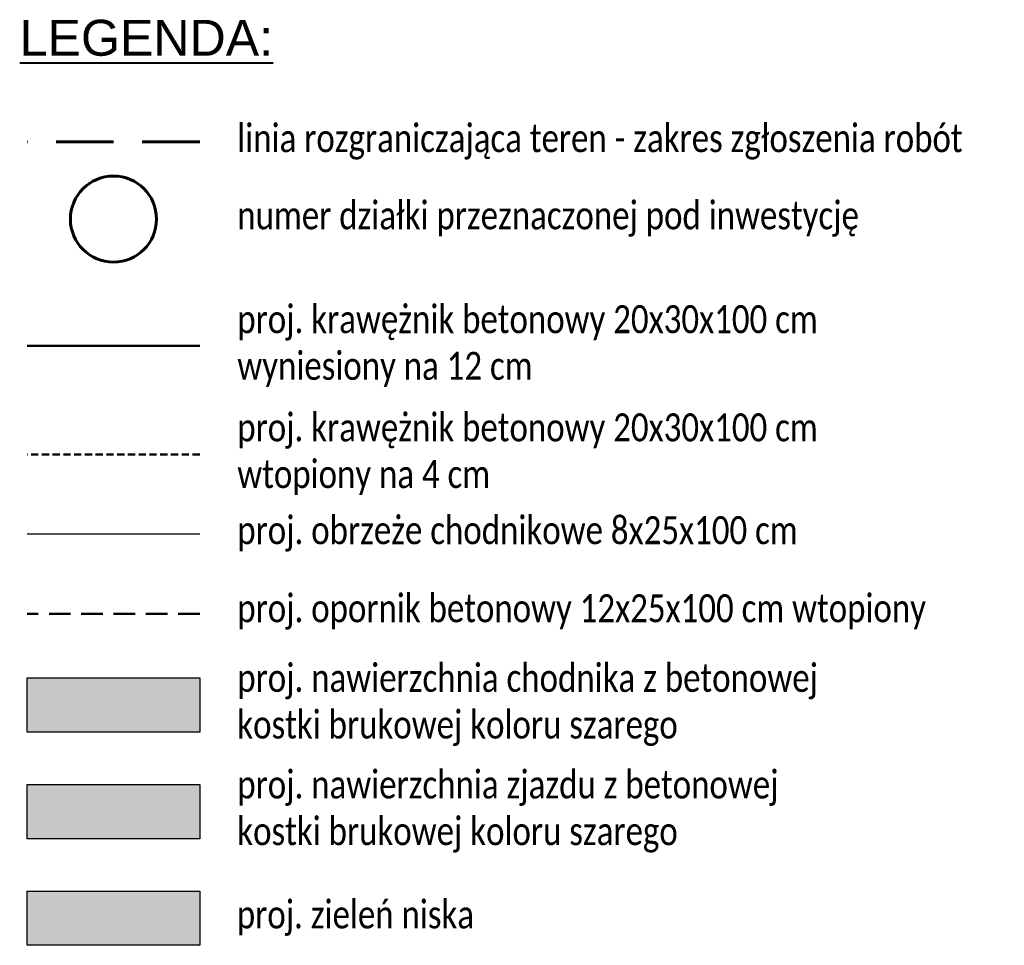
# Model space of a CAD drawing. Header units: metres. Extents: x 6420893 to 6543334, y 5684236 to 5790599.
# Tile 6 of 7: x 6423214 to 6423283, y 5789640 to 5789705. Entities that reach past the tile are written whole.
import ezdxf

# ---------------------------------------------------------------- set-up
doc = ezdxf.new("R2010")
doc.units = ezdxf.units.M
doc.linetypes.add('AUDIT_I_160408143018-0', pattern=[3, 2, -1])
doc.linetypes.add('DASHED2', pattern=[0.375, 0.25, -0.125])
for name, color, linetype, lineweight in [('DR_działki_inwestycyjne', 1, 'Continuous', 60), ('DR_H_zieleń', 71, 'Continuous', 0), ('DR_H_zjazd', 151, 'Continuous', 0), ('DR_linia_rozgraniczająca', 1, 'AUDIT_I_160408143018-0', 60), ('DR_proj_kraweznik', 163, 'Continuous', 50), ('DR_proj_kraweznik_najazdowy', 217, 'DASHED2', 50), ('DR_proj_opornik', 6, 'DASHED2', 50)]:
    doc.layers.add(name, color=color, linetype=linetype, lineweight=lineweight)
doc.layers.add('DR_H_chodnik', color=7, linetype='Continuous', lineweight=0, true_color=0xffecb3)
doc.layers.add('DR_proj_obrzeże', color=7, linetype='Continuous', lineweight=30, true_color=0xf5b800)
doc.layers.add('DR_tabela', color=7, linetype='Continuous')
doc.styles.add('arial', font='arial.ttf', dxfattribs={"width": 0.9, "height": 1.5})
doc.styles.get("Standard").update_dxf_attribs({"font": 'arial.ttf'})

msp = doc.modelspace()

# ---------------------------------------------------------------- hatches: boundary and pattern name
at = {"layer": 'DR_H_chodnik'}
h = msp.add_hatch(color=256, dxfattribs=at)
h.dxf.hatch_style = 1
h.paths.add_polyline_path([(6423214.437, 5789655.001), (6423214.437, 5789658.781), (6423226.451, 5789658.781), (6423226.451, 5789655.001)])
at = {"layer": 'DR_H_zieleń'}
msp.add_hatch(color=256, dxfattribs=at).paths.add_polyline_path([(6423226.451, 5789643.929), (6423214.437, 5789643.929), (6423214.437, 5789640.149), (6423226.451, 5789640.149)])
at = {"layer": 'DR_H_zjazd'}
h = msp.add_hatch(color=256, dxfattribs=at)
h.dxf.hatch_style = 1
h.paths.add_polyline_path([(6423214.437, 5789647.575), (6423214.437, 5789651.355), (6423226.451, 5789651.355), (6423226.451, 5789647.575)])

# ---------------------------------------------------------------- linework, layer by layer
at = {"layer": 'DR_działki_inwestycyjne'}
msp.add_circle((6423220.444, 5789690.739), 3, dxfattribs=at)
at = {"layer": 'DR_linia_rozgraniczająca', "ltscale": 2}
msp.add_line((6423226.451, 5789696.116), (6423214.437, 5789696.116), dxfattribs=at)
at = {"layer": 'DR_proj_kraweznik', "ltscale": 5}
msp.add_line((6423226.451, 5789681.9), (6423214.437, 5789681.9), dxfattribs=at)
at = {"layer": 'DR_proj_kraweznik_najazdowy', "ltscale": 2}
msp.add_line((6423226.451, 5789674.349), (6423214.437, 5789674.349), dxfattribs=at)
at = {"layer": 'DR_proj_obrzeże'}
msp.add_line((6423226.451, 5789668.797), (6423214.437, 5789668.797), dxfattribs=at)
for points in [[(6423214.437, 5789655.001), (6423214.437, 5789658.781), (6423226.451, 5789658.781), (6423226.451, 5789655.001)], [(6423214.437, 5789647.575), (6423214.437, 5789651.355), (6423226.451, 5789651.355), (6423226.451, 5789647.575)], [(6423214.437, 5789640.149), (6423214.437, 5789643.929), (6423226.451, 5789643.929), (6423226.451, 5789640.149)]]:
    msp.add_lwpolyline(points, close=True, dxfattribs=at)
at = {"layer": 'DR_proj_opornik', "ltscale": 6}
msp.add_line((6423226.45, 5789663.245), (6423214.437, 5789663.245), dxfattribs=at)

# ---------------------------------------------------------------- texts
at = {"layer": 'DR_tabela', "color": 7, "linetype": 'Continuous', "lineweight": 40, "insert": (6423213.907, 5789702.085), "char_height": 2.5, "attachment_point": 7, "rotation": 360, "line_spacing_factor": 0.722892}
msp.add_mtext('{\\fArial|b0|i0|c0|p34;\\LLEGENDA:}', dxfattribs=at)
at = {"layer": 'DR_tabela', "color": 7, "linetype": 'Continuous', "lineweight": 0, "char_height": 1.95, "attachment_point": 4, "rotation": 360, "style": 'arial'}
for s, insert in [('{\\fCalibri|b0|i0|c0|p34;\\W0.8;linia rozgraniczająca teren\\fCalibri|b0|i0|c238|p34; - zakres zgłoszenia robót}', (6423229.071, 5789696.117)), ('{\\fCalibri|b0|i0|c0|p34;\\W0.8;numer działki przeznaczonej \\fCalibri|b0|i0|c238|p34;pod inwestycję}', (6423229.071, 5789690.74)), ('{\\W0.8;\\fCalibri|b0|i0|c186|p34;proj. krawężnik betonowy\\fCalibri|b0|i0|c238|p34; 20x30x100 cm\\Pwyniesiony na 12 cm }', (6423229.072, 5789681.897)), ('{\\W0.8;\\fCalibri|b0|i0|c186|p34;proj. krawężnik betonowy\\fCalibri|b0|i0|c238|p34; 20x30x100 cm\\Pwtopiony na 4 cm}', (6423229.071, 5789674.359)), ('{\\W0.8;\\fCalibri|b0|i0|c186|p34;proj. \\fCalibri|b0|i0|c0|p34;obrzeże chodnikowe\\fCalibri|b0|i0|c238|p34; 8x25x100 cm}', (6423229.071, 5789668.807)), ('{\\fCalibri|b0|i0|c186|p34;\\W0.8;proj. \\fCalibri|b0|i0|c0|p34;opornik\\fCalibri|b0|i0|c186|p34; betonowy \\fCalibri|b0|i0|c238|p34;12x25x100 cm \\fCalibri|b0|i0|c0|p34;wtopiony}', (6423229.071, 5789663.37)), ('{\\fCalibri|b0|i0|c186|p34;\\W0.8;proj. \\fCalibri|b0|i0|c238|p34;zieleń niska}', (6423229.04, 5789642.039))]:
    msp.add_mtext(s, dxfattribs=dict(at, insert=insert))
at = {"layer": 'DR_tabela', "color": 7, "linetype": 'Continuous', "lineweight": 0, "char_height": 1.95, "width": 63.8926, "attachment_point": 4, "rotation": 360, "style": 'arial'}
for s, insert in [('{\\fCalibri|b0|i0|c186|p34;\\W0.8;proj. \\fCalibri|b0|i0|c0|p34;nawierzchni\\fCalibri|b0|i0|c238|p34;a\\fCalibri|b0|i0|c0|p34; chodnika\\fCalibri|b0|i0|c238|p34; \\fCalibri|b0|i0|c0|p34;z betonowej \\fCalibri|b0|i0|c238|p34;\\P\\fCalibri|b0|i0|c0|p34;kostki brukowej\\fCalibri|b0|i0|c238|p34; koloru szarego}', (6423229.071, 5789656.891)), ('{\\fCalibri|b0|i0|c186|p34;\\W0.8;proj. \\fCalibri|b0|i0|c0|p34;nawierzchni\\fCalibri|b0|i0|c238|p34;a\\fCalibri|b0|i0|c0|p34; \\fCalibri|b0|i0|c238|p34;zjazdu \\fCalibri|b0|i0|c0|p34;z betonowej \\fCalibri|b0|i0|c238|p34;\\P\\fCalibri|b0|i0|c0|p34;kostki brukowej\\fCalibri|b0|i0|c238|p34; koloru szarego}', (6423229.071, 5789649.465))]:
    msp.add_mtext(s, dxfattribs=dict(at, insert=insert))

doc.saveas('drawing.dxf')
